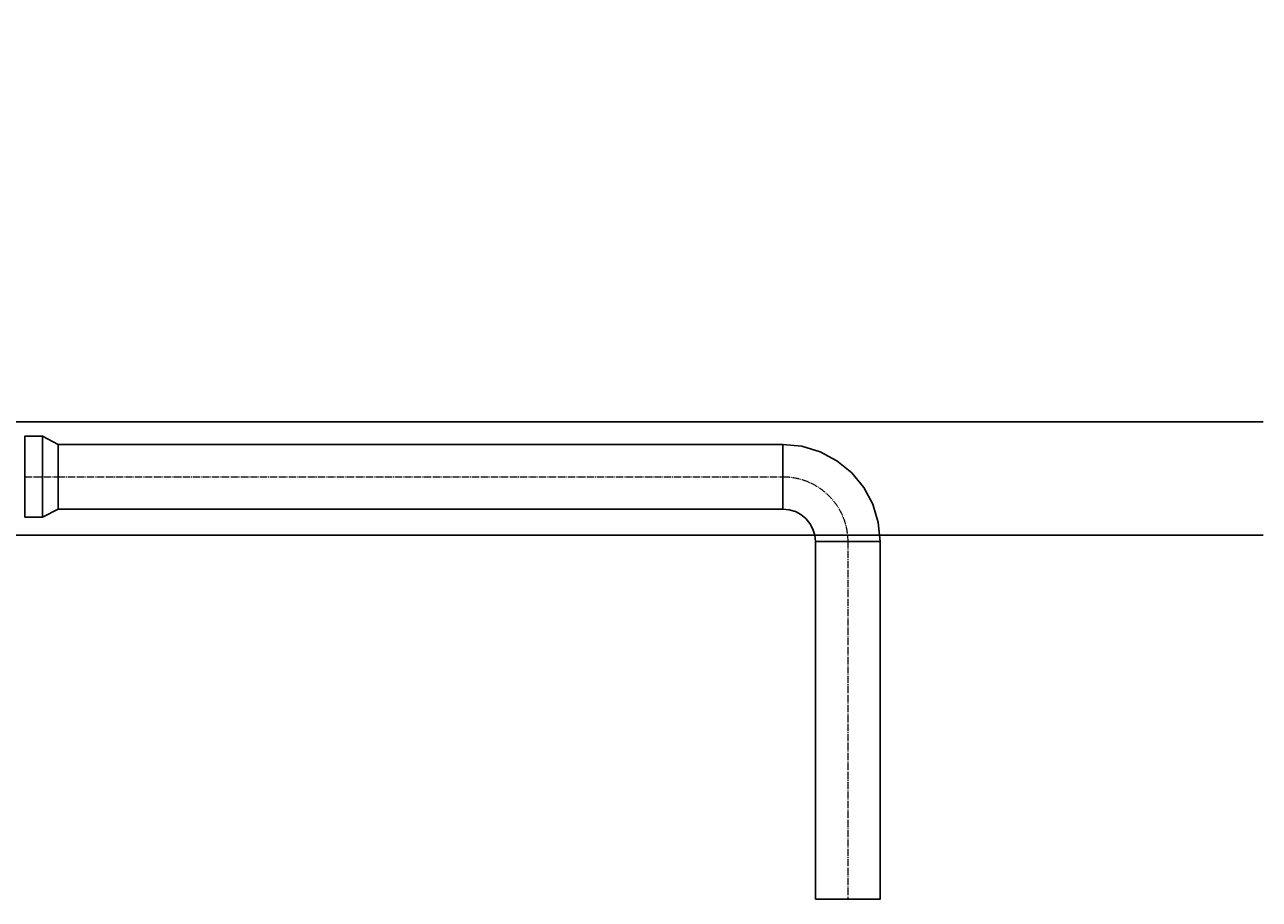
# Model space of a CAD drawing. Header units: centimetres. Extents: x -149939 to 48626, y -46000 to 152985.
# Tile 195 of 256: x -15144 to -11332, y 68204 to 70906. Entities that reach past the tile are written whole.
import ezdxf

# ---------------------------------------------------------------- set-up
doc = ezdxf.new("R2010")
doc.units = ezdxf.units.CM
doc.header["$LTSCALE"] = 50
doc.header["$PDMODE"] = 35
doc.header["$PDSIZE"] = 0.1
for name, pattern in [('CADVENT_CENTERLINE', [9.9, 7.4, -1, 0.5, -1]), ('Kondygnacja  -0_5$0$HIDDEN', [9.525, 6.35, -3.175]), ('Kondygnacja  -0_5$0$HIDDEN2', [4.7625, 3.175, -1.5875])]:
    doc.linetypes.add(name, pattern=pattern)
doc.layers.get('0').update_dxf_attribs({"color": 8})
doc.layers.get('DEFPOINTS').update_dxf_attribs({"color": 8})
doc.layers.add('bgde-nawiewCEN', color=7, linetype='Continuous', lineweight=13)
doc.layers.add('Kondygnacja  -0_5$0$ARCH_INFO_WYMIARY', color=8, linetype='Continuous', lineweight=9)
for name, color, linetype in [('bgde-nawiewEXP', 7, 'Continuous'), ('Kondygnacja  -0_5$0$ARCH_KONSTR_POWYŻEJ RZUTU', 8, 'Kondygnacja  -0_5$0$HIDDEN'), ('Kondygnacja  -0_5$0$ARCH_KONSTR_POWYŻEJ RZUTU_IST', 8, 'Kondygnacja  -0_5$0$HIDDEN2')]:
    doc.layers.add(name, color=color, linetype=linetype)
doc.styles.add('Kondygnacja  -0_5$0$Romans', font='Romans.shx', dxfattribs={"width": 0.7})
doc.dimstyles.new('Kondygnacja  -0_5$0$Wymiary 1-100', dxfattribs={"dimtxt": 12, "dimasz": 10, "dimexe": 5, "dimexo": 0, "dimgap": 4, "dimtad": 1, "dimrnd": 0.5, "dimzin": 12, "dimdsep": 46, "dimtxsty": 'Kondygnacja  -0_5$0$Romans', "dimblk": 'Kondygnacja  -0_5$0$_Oblique', "dimcen": 10, "dimdle": 10, "dimclrt": 55, "dimazin": 0, "dimtfac": 1, "dimtmove": 1, "dimatfit": 3, "dimfxl": 8, "dimfxlon": 1, "dimtolj": 1, "dimtzin": 0, "dimarcsym": 0})

# ---------------------------------------------------------------- blocks, each defined once
blk = doc.blocks.new('Kondygnacja  -0_5$0$konstrukcja istniejąca -0.5')
at = {"layer": 'Kondygnacja  -0_5$0$ARCH_KONSTR_POWYŻEJ RZUTU_IST', "ltscale": 10}
for points in [[(9938, 11467.89), (10982, 11467.89)], [(10982, 11432.89), (9938, 11432.89)]]:
    blk.add_lwpolyline(points, dxfattribs=at)
blk = doc.blocks.new('Kondygnacja  -0_5$0$_Oblique')
at = {"color": 0, "linetype": 'ByBlock', "lineweight": -2}
blk.add_line((-0.5, -0.5), (0.5, 0.5), dxfattribs=at)
blk = doc.blocks.new('*D212')
at = {"layer": 'DEFPOINTS', "color": 0}
for p in [(-30586.3, 81900), (-30681.1, 12489.5), (9064, 12489.5)]:
    blk.add_point(p, dxfattribs=at)
at = {"layer": 'Kondygnacja  -0_5$0$ARCH_INFO_WYMIARY', "color": 0, "lineweight": -2}
for p, q in [((-30673.1, 81900), (-30686.1, 81900)), ((-30681.1, 81910), (-30681.1, 12479.5)), ((-30673.1, 12489.5), (-30686.1, 12489.5))]:
    blk.add_line(p, q, dxfattribs=at)
at = {"layer": 'Kondygnacja  -0_5$0$ARCH_INFO_WYMIARY', "color": 0, "linetype": 'ByBlock', "lineweight": -2, "xscale": 10, "yscale": 10, "zscale": 10}
for p, rotation in [((-30681.1, 81900), 90), ((-30681.1, 12489.5), 270)]:
    blk.add_blockref('Kondygnacja  -0_5$0$_Oblique', p, dxfattribs=dict(at, rotation=rotation))
at = {"layer": 'Kondygnacja  -0_5$0$ARCH_INFO_WYMIARY', "color": 55, "insert": (-30691.1, 47194.8), "char_height": 12, "attachment_point": 5, "rotation": 90, "style": 'Kondygnacja  -0_5$0$Romans'}
blk.add_mtext('\\A1;69410.5', dxfattribs=at)

msp = doc.modelspace()

# ---------------------------------------------------------------- linework, layer by layer
at = {"layer": 'bgde-nawiewCEN', "linetype": 'CADVENT_CENTERLINE', "ltscale": 0.06}
for p, q in [((-15143.64, 69509.622), (-15040.64, 69509.622)), ((-15040.64, 69509.622), (-12802.41, 69509.622)), ((-12602.41, 69309.622), (-12602.41, 68203.959))]:
    msp.add_line(p, q, dxfattribs=at)
at = {"layer": 'bgde-nawiewCEN', "linetype": 'CADVENT_CENTERLINE', "ltscale": 0.06, "extrusion": (0, 0, -1)}
msp.add_arc((12802.41, 69309.622), 200, 90, 180, dxfattribs=at)
at = {"layer": 'bgde-nawiewEXP', "linetype": 'Continuous'}
for points in [[(-15143.639, 69384.622), (-15088.797, 69384.622), (-15088.797, 69634.622), (-15143.639, 69634.622), (-15143.639, 69394.137)], [(-15088.797, 69384.622), (-15040.64, 69409.622), (-15040.64, 69609.622), (-15088.797, 69634.622), (-15088.797, 69394.137)], [(-15040.639, 69409.622), (-12802.41, 69409.622), (-12802.41, 69609.622), (-15040.639, 69609.622), (-15040.639, 69417.234)], [(-12802.41, 69409.622), (-12782.901, 69407.7), (-12764.142, 69402.01), (-12746.853, 69392.769), (-12731.7, 69380.332), (-12719.263, 69365.179), (-12710.022, 69347.89), (-12704.332, 69329.131), (-12702.41, 69309.622), (-12502.41, 69309.622), (-12508.175, 69368.149), (-12525.246, 69424.427), (-12552.969, 69476.293), (-12590.278, 69521.754), (-12635.739, 69559.063), (-12687.605, 69586.786), (-12743.883, 69603.857), (-12802.41, 69609.622), (-12802.41, 69417.234)], [(-12702.41, 68203.959), (-12502.41, 68203.959), (-12502.41, 69309.622), (-12702.41, 69309.622)]]:
    msp.add_lwpolyline(points, close=True, dxfattribs=at)

# ---------------------------------------------------------------- block references
at = {"layer": 'Kondygnacja  -0_5$0$ARCH_KONSTR_POWYŻEJ RZUTU', "xscale": 10, "yscale": 10, "zscale": 10}
msp.add_blockref('Kondygnacja  -0_5$0$konstrukcja istniejąca -0.5', (-121140, -45000), dxfattribs=at)

# ---------------------------------------------------------------- dimensions: what is measured, and where the dimension line sits
at = {"layer": 'Kondygnacja  -0_5$0$ARCH_INFO_WYMIARY'}
dim = msp.add_linear_dim(base=(-30681.114, 12489.5), p1=(-30586.301, 81900), p2=(9064, 12489.5), angle=90, dimstyle='Kondygnacja  -0_5$0$Wymiary 1-100', dxfattribs=at)
dim.commit()
dim.dimension.update_dxf_attribs({"geometry": '*D212', "text_midpoint": (-30691.114, 47194.75)})

doc.saveas('drawing.dxf')
